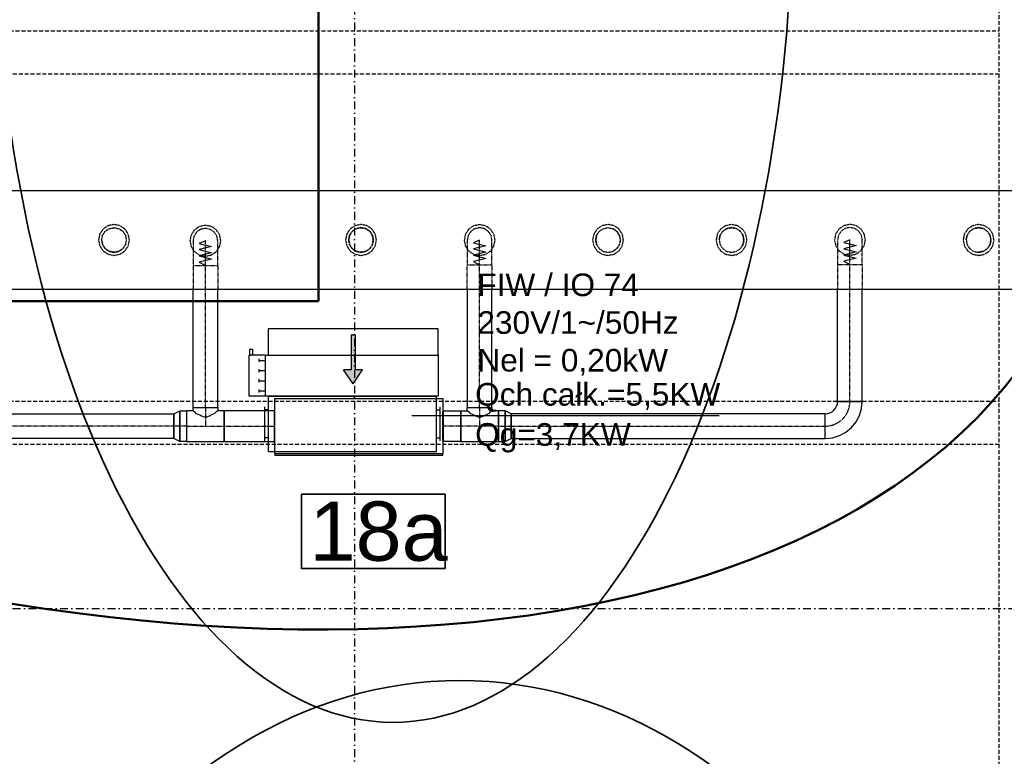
# Model space of a CAD drawing. Header units: centimetres. Extents: x -10729 to 144862, y -4437 to 43656.
# Tile 40 of 148: x 10189 to 10986, y 6680 to 7277. Entities that reach past the tile are written whole.
import ezdxf

# ---------------------------------------------------------------- set-up
doc = ezdxf.new("R2010")
doc.units = ezdxf.units.CM
doc.header["$LTSCALE"] = 0.1
for name, pattern in [('CADVENT_CENTERLINE', [9.9, 7.4, -1, 0.5, -1]), ('CADVENT_HIDDEN', [0.8, 0.25, -0.55]), ('Kondygnacja  -0_5$0$HIDDEN', [9.525, 6.35, -3.175]), ('Kondygnacja  -0_5$0$HIDDEN2', [4.7625, 3.175, -1.5875]), ('Osie rzutów$0$DASHDOT2', [12.7, 6.35, -3.175, 0, -3.175])]:
    doc.linetypes.add(name, pattern=pattern)
for name, color, linetype, lineweight in [('AU opis', 7, 'Continuous', 35), ('AU Sieć LON', 1, 'Continuous', 50), ('AU Strefa obsługiwana', 90, 'Continuous', 35), ('bgde_urządzenia', 3, 'Continuous', 30)]:
    doc.layers.add(name, color=color, linetype=linetype, lineweight=lineweight)
for name, color, linetype in [('bgde-nawiewCEN', 7, 'Continuous'), ('bgde-nawiewEXP', 1, 'Continuous'), ('bgde-nawiewHIDDEN', 1, 'Continuous'), ('bgde_opis urządzen', 6, 'Continuous'), ('Kondygnacja  -0_5$0$ARCH_KONSTR_POWYŻEJ RZUTU', 8, 'Kondygnacja  -0_5$0$HIDDEN'), ('Kondygnacja  -0_5$0$ARCH_KONSTR_POWYŻEJ RZUTU_IST', 8, 'Kondygnacja  -0_5$0$HIDDEN2'), ('Osie rzutów$0$ARCH_INFO_OSIE_IST', 8, 'Osie rzutów$0$DASHDOT2'), ('Osie rzutów$0$ARCH_INFO_OSIE_OPISY_IST', 8, 'Continuous')]:
    doc.layers.add(name, color=color, linetype=linetype)
doc.styles.add('Arial', font='ARIAL.TTF')

# ---------------------------------------------------------------- blocks, each defined once
blk = doc.blocks.new('Osie rzutów')
at = {"layer": 'Osie rzutów$0$ARCH_INFO_OSIE_IST', "ltscale": 10}
for p, q in [((10460, 12510), (10460, 4623.26)), ((4436.04, 6800), (15156.54, 6800))]:
    blk.add_line(p, q, dxfattribs=at)
blk = doc.blocks.new('Kondygnacja  -0_5$0$konstrukcja istniejąca -0.5')
at = {"layer": 'Kondygnacja  -0_5$0$ARCH_KONSTR_POWYŻEJ RZUTU_IST', "ltscale": 10}
for points in [[(10982, 6225), (10982, 7375)], [(9938, 7267.89), (10982, 7267.89)], [(10982, 7232.89), (9938, 7232.89)], [(9938, 6967.89), (10982, 6967.89)], [(10982, 6932.89), (9938, 6932.89)]]:
    blk.add_lwpolyline(points, dxfattribs=at)

msp = doc.modelspace()

# ---------------------------------------------------------------- hatches: boundary and pattern name
at = {"layer": 'bgde_urządzenia'}
h = msp.add_hatch(color=256, dxfattribs=at)
h.paths.add_polyline_path([(10457.442, 7005.111), (10460.442, 7005.111), (10460.442, 6993.445), (10466.632, 6993.445), (10458.942, 6982.018), (10451.252, 6993.445), (10457.442, 6993.445)])
h.paths.add_polyline_path([(10457.442, 7021.779), (10460.442, 7021.779), (10460.442, 7005.111), (10457.442, 7005.111)])

# ---------------------------------------------------------------- linework, layer by layer
at = {"layer": 'AU opis'}
msp.add_lwpolyline([(10416.992, 6892.487), (10533.38, 6892.487), (10533.38, 6832.479), (10416.992, 6832.479)], close=True, dxfattribs=at)
at = {"layer": 'AU Sieć LON', "color": 1}
for p, q in [((10430.829, 7880.004), (10430.829, 7048.981)), ((10430.829, 7048.981), (9305.421, 7048.981))]:
    msp.add_line(p, q, dxfattribs=at)
at = {"layer": 'AU Sieć LON', "color": 4, "lineweight": 50}
msp.add_ellipse((9941.574, 7546.233), major_axis=(1097.156, -482.228), ratio=0.5392458, dxfattribs=at)
at = {"layer": 'AU Strefa obsługiwana', "extrusion": (0, 0, -1)}
msp.add_ellipse((10491.156, 7387.929), major_axis=(0, 680.24), ratio=0.4760823, start_param=-1.5707963, end_param=4.712389, dxfattribs=at)
at = {"layer": 'AU Strefa obsługiwana'}
msp.add_ellipse((10545.489, 6077.747), major_axis=(0, -663.911), ratio=0.6893562, start_param=-1.5707963, end_param=4.712389, dxfattribs=at)
at = {"layer": 'bgde-nawiewCEN', "linetype": 'CADVENT_CENTERLINE', "ltscale": 0.06}
for p, q in [((10339.303, 7097.855), (10339.303, 7097.903)), ((10339.303, 7097.743), (10339.303, 7097.855)), ((10339.303, 7097.523), (10339.303, 7097.743)), ((10339.303, 7097.162), (10339.303, 7097.523)), ((10339.303, 7096.623), (10339.303, 7097.162)), ((10339.303, 7095.87), (10339.303, 7096.623)), ((10339.303, 7094.868), (10339.303, 7095.87)), ((10561.341, 7098.388), (10561.341, 7098.435)), ((10561.341, 7098.275), (10561.341, 7098.388)), ((10561.341, 7098.056), (10561.341, 7098.275)), ((10561.341, 7097.694), (10561.341, 7098.056)), ((10561.341, 7097.155), (10561.341, 7097.694)), ((10561.341, 7096.403), (10561.341, 7097.155)), ((10561.341, 7095.401), (10561.341, 7096.403)), ((10561.341, 7094.115), (10561.341, 7095.401)), ((10861.165, 7098.566), (10861.165, 7098.613)), ((10861.165, 7098.453), (10861.165, 7098.566)), ((10861.165, 7098.234), (10861.165, 7098.453)), ((10861.165, 7097.872), (10861.165, 7098.234)), ((10861.165, 7097.333), (10861.165, 7097.872)), ((10861.165, 7096.58), (10861.165, 7097.333)), ((10861.165, 7095.579), (10861.165, 7096.58)), ((10861.165, 7094.293), (10861.165, 7095.579)), ((10339.303, 7093.583), (10339.303, 7094.868)), ((10339.303, 7091.977), (10339.303, 7093.583)), ((10339.303, 7090.015), (10339.303, 7091.977)), ((10339.303, 7087.663), (10339.303, 7090.015)), ((10339.303, 7084.883), (10339.303, 7087.663)), ((10561.341, 7092.509), (10561.341, 7094.115)), ((10561.341, 7090.548), (10561.341, 7092.509)), ((10561.341, 7088.195), (10561.341, 7090.548)), ((10561.341, 7085.416), (10561.341, 7088.195)), ((10861.165, 7092.687), (10861.165, 7094.293)), ((10861.165, 7090.726), (10861.165, 7092.687)), ((10861.165, 7088.373), (10861.165, 7090.726)), ((10861.165, 7085.594), (10861.165, 7088.373)), ((10339.303, 7079.772), (10339.303, 7084.883)), ((10339.303, 7077.903), (10339.303, 7079.772)), ((10561.341, 7080.305), (10561.341, 7085.416)), ((10561.341, 7078.435), (10561.341, 7080.305)), ((10861.165, 7080.483), (10861.165, 7085.594)), ((10861.165, 7078.613), (10861.165, 7080.483)), ((10339.303, 6962.729), (10339.303, 7077.903)), ((10561.341, 6962.729), (10561.341, 7078.435)), ((10861.165, 6967.729), (10861.165, 7078.613)), ((10339.303, 6962.729), (10339.303, 6947.729)), ((10561.341, 6962.729), (10561.341, 6947.729)), ((10313.703, 6947.729), (10089.88, 6947.729)), ((10324.003, 6947.729), (10313.703, 6947.729)), ((10324.003, 6947.729), (10339.303, 6947.729)), ((10339.303, 6947.729), (10354.603, 6947.729)), ((10354.603, 6947.729), (10395.241, 6947.729)), ((10395.641, 6947.729), (10395.241, 6947.729)), ((10531.641, 6947.729), (10532.041, 6947.729)), ((10546.041, 6947.729), (10532.041, 6947.729)), ((10561.341, 6947.729), (10546.041, 6947.729)), ((10576.641, 6947.729), (10561.341, 6947.729)), ((10576.641, 6947.729), (10586.941, 6947.729)), ((10586.941, 6947.729), (10841.165, 6947.729))]:
    msp.add_line(p, q, dxfattribs=at)
msp.add_arc((10841.165, 6967.729), 20, 270, 0, dxfattribs=at)
at = {"layer": 'bgde-nawiewEXP', "linetype": 'Continuous'}
for points in [[(8060.424, 7138.531), (13182.874, 7138.531), (13182.874, 7058.531), (8060.424, 7058.531)], [(10329.303, 6962.729), (10349.303, 6962.729), (10349.303, 7058.531)], [(10329.303, 6962.729), (10329.303, 7058.531)], [(10551.341, 7058.531), (10551.341, 6962.729), (10571.341, 6962.729), (10571.341, 7058.531)], [(10841.165, 6937.729), (10847.018, 6938.306), (10852.646, 6940.013), (10857.832, 6942.785), (10862.378, 6946.516), (10866.109, 6951.062), (10868.882, 6956.249), (10870.589, 6961.876), (10871.165, 6967.729), (10851.165, 6967.729), (10851.165, 7058.531)], [(10841.165, 6937.729), (10841.165, 6957.729), (10843.116, 6957.921), (10844.992, 6958.49), (10846.721, 6959.414), (10848.236, 6960.658), (10849.48, 6962.173), (10850.404, 6963.902), (10850.973, 6965.778), (10851.165, 6967.729), (10871.165, 6967.729), (10871.165, 7058.531)], [(10329.303, 6960.229), (10329.303, 6962.729), (10349.303, 6962.729), (10349.303, 6960.229)], [(10395.241, 6935.229), (10395.241, 6960.229), (10395.641, 6960.229)], [(10531.641, 6935.229), (10532.041, 6935.229), (10532.041, 6960.229), (10531.641, 6960.229)], [(10546.041, 6935.229), (10546.041, 6960.229), (10551.341, 6960.229), (10551.341, 6962.729), (10571.341, 6962.729), (10571.341, 6960.229), (10570.579, 6959.468), (10569.94, 6959.278), (10568.412, 6957.749), (10565.766, 6956.568), (10565.167, 6955.969), (10561.341, 6954.83), (10557.514, 6955.969), (10556.915, 6956.568), (10554.27, 6957.749), (10552.741, 6959.278), (10552.102, 6959.468), (10551.341, 6960.229)], [(10546.041, 6935.229), (10576.641, 6935.229), (10576.641, 6960.229), (10571.341, 6960.229)], [(10395.241, 6935.229), (10395.641, 6935.229)]]:
    msp.add_lwpolyline(points, dxfattribs=at)
for points in [[(10395.641, 6924.229), (10531.641, 6924.229), (10531.641, 6925.229), (10395.641, 6925.229), (10395.641, 6970.229), (10531.641, 6970.229), (10531.641, 6925.229), (10395.641, 6925.229)], [(10313.703, 6937.729), (10313.703, 6957.729), (10318.518, 6960.229), (10318.518, 6935.229)], [(10318.518, 6935.229), (10318.518, 6960.229), (10324.003, 6960.229), (10324.003, 6935.229)], [(10324.003, 6935.229), (10354.603, 6935.229), (10354.603, 6960.229), (10349.303, 6960.229), (10348.541, 6959.468), (10347.902, 6959.278), (10346.374, 6957.749), (10343.728, 6956.568), (10343.129, 6955.969), (10339.303, 6954.83), (10335.476, 6955.969), (10334.877, 6956.568), (10332.231, 6957.749), (10330.703, 6959.278), (10330.064, 6959.468), (10329.303, 6960.229), (10324.003, 6960.229), (10324.003, 6936.181)], [(10354.603, 6935.229), (10395.241, 6935.229), (10395.241, 6960.229), (10354.603, 6960.229), (10354.603, 6936.181)], [(10532.041, 6935.229), (10532.041, 6960.229), (10546.041, 6960.229), (10546.041, 6935.229)], [(10576.641, 6935.229), (10582.125, 6935.229), (10582.125, 6960.229), (10576.641, 6960.229), (10576.641, 6936.181)], [(10582.125, 6935.229), (10586.941, 6937.729), (10586.941, 6957.729), (10582.125, 6960.229), (10582.125, 6936.181)], [(10089.88, 6937.729), (10089.88, 6957.729), (10313.703, 6957.729), (10313.703, 6937.729)], [(10586.941, 6937.729), (10841.165, 6937.729), (10841.165, 6957.729), (10586.941, 6957.729), (10586.941, 6938.49)]]:
    msp.add_lwpolyline(points, close=True, dxfattribs=at)
at = {"layer": 'bgde-nawiewHIDDEN', "linetype": 'CADVENT_HIDDEN'}
for points in [[(10252.804, 7098.531), (10253.755, 7093.747), (10256.465, 7089.692), (10260.52, 7086.982), (10265.304, 7086.031), (10270.087, 7086.982), (10274.143, 7089.692), (10276.852, 7093.747), (10277.804, 7098.531), (10276.852, 7103.314), (10274.143, 7107.37), (10270.087, 7110.079), (10265.304, 7111.031), (10260.52, 7110.079), (10256.465, 7107.37), (10253.755, 7103.314)], [(10252.804, 7098.531), (10253.755, 7093.747), (10256.465, 7089.692), (10260.52, 7086.982), (10265.304, 7086.031), (10270.087, 7086.982), (10274.143, 7089.692), (10276.852, 7093.747), (10277.804, 7098.531), (10276.852, 7103.314), (10274.143, 7107.37), (10270.087, 7110.079), (10265.304, 7111.031), (10260.52, 7110.079), (10256.465, 7107.37), (10253.755, 7103.314)], [(10452.804, 7098.531), (10453.755, 7093.747), (10456.465, 7089.692), (10460.52, 7086.982), (10465.304, 7086.031), (10470.087, 7086.982), (10474.143, 7089.692), (10476.852, 7093.747), (10477.804, 7098.531), (10476.852, 7103.314), (10474.143, 7107.37), (10470.087, 7110.079), (10465.304, 7111.031), (10460.52, 7110.079), (10456.465, 7107.37), (10453.755, 7103.314)], [(10452.804, 7098.531), (10453.755, 7093.747), (10456.465, 7089.692), (10460.52, 7086.982), (10465.304, 7086.031), (10470.087, 7086.982), (10474.143, 7089.692), (10476.852, 7093.747), (10477.804, 7098.531), (10476.852, 7103.314), (10474.143, 7107.37), (10470.087, 7110.079), (10465.304, 7111.031), (10460.52, 7110.079), (10456.465, 7107.37), (10453.755, 7103.314)], [(10548.841, 7098.435), (10549.792, 7093.652), (10552.502, 7089.596), (10556.557, 7086.887), (10561.341, 7085.935), (10566.124, 7086.887), (10570.179, 7089.596), (10572.889, 7093.652), (10573.841, 7098.435), (10572.889, 7103.219), (10570.179, 7107.274), (10566.124, 7109.984), (10561.341, 7110.935), (10556.557, 7109.984), (10552.502, 7107.274), (10549.792, 7103.219)], [(10548.841, 7098.435), (10549.792, 7093.652), (10552.502, 7089.596), (10556.557, 7086.887), (10561.341, 7085.935), (10566.124, 7086.887), (10570.179, 7089.596), (10572.889, 7093.652), (10573.841, 7098.435), (10572.889, 7103.219), (10570.179, 7107.274), (10566.124, 7109.984), (10561.341, 7110.935), (10556.557, 7109.984), (10552.502, 7107.274), (10549.792, 7103.219)], [(10652.804, 7098.531), (10653.755, 7093.747), (10656.465, 7089.692), (10660.52, 7086.982), (10665.304, 7086.031), (10670.087, 7086.982), (10674.143, 7089.692), (10676.852, 7093.747), (10677.804, 7098.531), (10676.852, 7103.314), (10674.143, 7107.37), (10670.087, 7110.079), (10665.304, 7111.031), (10660.52, 7110.079), (10656.465, 7107.37), (10653.755, 7103.314)], [(10652.804, 7098.531), (10653.755, 7093.747), (10656.465, 7089.692), (10660.52, 7086.982), (10665.304, 7086.031), (10670.087, 7086.982), (10674.143, 7089.692), (10676.852, 7093.747), (10677.804, 7098.531), (10676.852, 7103.314), (10674.143, 7107.37), (10670.087, 7110.079), (10665.304, 7111.031), (10660.52, 7110.079), (10656.465, 7107.37), (10653.755, 7103.314)], [(10752.804, 7098.531), (10753.755, 7093.747), (10756.465, 7089.692), (10760.52, 7086.982), (10765.304, 7086.031), (10770.087, 7086.982), (10774.143, 7089.692), (10776.852, 7093.747), (10777.804, 7098.531), (10776.852, 7103.314), (10774.143, 7107.37), (10770.087, 7110.079), (10765.304, 7111.031), (10760.52, 7110.079), (10756.465, 7107.37), (10753.755, 7103.314)], [(10752.804, 7098.531), (10753.755, 7093.747), (10756.465, 7089.692), (10760.52, 7086.982), (10765.304, 7086.031), (10770.087, 7086.982), (10774.143, 7089.692), (10776.852, 7093.747), (10777.804, 7098.531), (10776.852, 7103.314), (10774.143, 7107.37), (10770.087, 7110.079), (10765.304, 7111.031), (10760.52, 7110.079), (10756.465, 7107.37), (10753.755, 7103.314)], [(10848.665, 7098.613), (10849.617, 7093.829), (10852.326, 7089.774), (10856.382, 7087.064), (10861.165, 7086.113), (10865.949, 7087.064), (10870.004, 7089.774), (10872.714, 7093.829), (10873.665, 7098.613), (10872.714, 7103.396), (10870.004, 7107.452), (10865.949, 7110.161), (10861.165, 7111.113), (10856.382, 7110.161), (10852.326, 7107.452), (10849.617, 7103.396)], [(10848.665, 7098.613), (10849.617, 7093.829), (10852.326, 7089.774), (10856.382, 7087.064), (10861.165, 7086.113), (10865.949, 7087.064), (10870.004, 7089.774), (10872.714, 7093.829), (10873.665, 7098.613), (10872.714, 7103.396), (10870.004, 7107.452), (10865.949, 7110.161), (10861.165, 7111.113), (10856.382, 7110.161), (10852.326, 7107.452), (10849.617, 7103.396)], [(10952.804, 7098.531), (10953.755, 7093.747), (10956.465, 7089.692), (10960.52, 7086.982), (10965.304, 7086.031), (10970.087, 7086.982), (10974.143, 7089.692), (10976.852, 7093.747), (10977.804, 7098.531), (10976.852, 7103.314), (10974.143, 7107.37), (10970.087, 7110.079), (10965.304, 7111.031), (10960.52, 7110.079), (10956.465, 7107.37), (10953.755, 7103.314)], [(10952.804, 7098.531), (10953.755, 7093.747), (10956.465, 7089.692), (10960.52, 7086.982), (10965.304, 7086.031), (10970.087, 7086.982), (10974.143, 7089.692), (10976.852, 7093.747), (10977.804, 7098.531), (10976.852, 7103.314), (10974.143, 7107.37), (10970.087, 7110.079), (10965.304, 7111.031), (10960.52, 7110.079), (10956.465, 7107.37), (10953.755, 7103.314)], [(10255.304, 7098.531), (10256.065, 7102.358), (10258.233, 7105.602), (10261.477, 7107.77), (10265.304, 7108.531), (10269.131, 7107.77), (10272.375, 7105.602), (10274.543, 7102.358), (10275.304, 7098.531), (10274.543, 7094.704), (10272.375, 7091.46), (10269.131, 7089.292), (10265.304, 7088.531), (10261.477, 7089.292), (10258.233, 7091.46), (10256.065, 7094.704)], [(10326.803, 7097.903), (10327.754, 7093.119), (10330.464, 7089.064), (10334.519, 7086.354), (10339.303, 7085.403), (10344.086, 7086.354), (10348.141, 7089.064), (10350.851, 7093.119), (10351.803, 7097.903), (10350.851, 7102.686), (10348.141, 7106.741), (10344.086, 7109.451), (10339.303, 7110.403), (10334.519, 7109.451), (10330.464, 7106.741), (10327.754, 7102.686)], [(10326.803, 7097.903), (10327.754, 7093.119), (10330.464, 7089.064), (10334.519, 7086.354), (10339.303, 7085.403), (10344.086, 7086.354), (10348.141, 7089.064), (10350.851, 7093.119), (10351.803, 7097.903), (10350.851, 7102.686), (10348.141, 7106.741), (10344.086, 7109.451), (10339.303, 7110.403), (10334.519, 7109.451), (10330.464, 7106.741), (10327.754, 7102.686)], [(10329.303, 7077.903), (10349.303, 7077.903), (10349.303, 7097.903), (10348.541, 7101.729), (10346.374, 7104.974), (10343.129, 7107.141), (10339.303, 7107.903), (10335.476, 7107.141), (10332.231, 7104.974), (10330.064, 7101.729), (10329.303, 7097.903), (10329.303, 7079.772)], [(10455.304, 7098.531), (10456.065, 7094.704), (10458.233, 7091.46), (10461.477, 7089.292), (10465.304, 7088.531), (10469.131, 7089.292), (10472.375, 7091.46), (10474.543, 7094.704), (10475.304, 7098.531), (10474.543, 7102.358), (10472.375, 7105.602), (10469.131, 7107.77), (10465.304, 7108.531), (10461.477, 7107.77), (10458.233, 7105.602), (10456.065, 7102.358)], [(10455.304, 7098.531), (10456.065, 7102.358), (10458.233, 7105.602), (10461.477, 7107.77), (10465.304, 7108.531), (10469.131, 7107.77), (10472.375, 7105.602), (10474.543, 7102.358), (10475.304, 7098.531), (10474.543, 7094.704), (10472.375, 7091.46), (10469.131, 7089.292), (10465.304, 7088.531), (10461.477, 7089.292), (10458.233, 7091.46), (10456.065, 7094.704)], [(10755.304, 7098.531), (10756.065, 7094.704), (10758.233, 7091.46), (10761.477, 7089.292), (10765.304, 7088.531), (10769.131, 7089.292), (10772.375, 7091.46), (10774.543, 7094.704), (10775.304, 7098.531), (10774.543, 7102.358), (10772.375, 7105.602), (10769.131, 7107.77), (10765.304, 7108.531), (10761.477, 7107.77), (10758.233, 7105.602), (10756.065, 7102.358)], [(10851.165, 7078.613), (10871.165, 7078.613), (10871.165, 7098.613), (10870.404, 7102.44), (10868.236, 7105.684), (10864.992, 7107.852), (10861.165, 7108.613), (10857.338, 7107.852), (10854.094, 7105.684), (10851.926, 7102.44), (10851.165, 7098.613), (10851.165, 7080.483)], [(10955.304, 7098.531), (10956.065, 7094.704), (10958.233, 7091.46), (10961.477, 7089.292), (10965.304, 7088.531), (10969.131, 7089.292), (10972.375, 7091.46), (10974.543, 7094.704), (10975.304, 7098.531), (10974.543, 7102.358), (10972.375, 7105.602), (10969.131, 7107.77), (10965.304, 7108.531), (10961.477, 7107.77), (10958.233, 7105.602), (10956.065, 7102.358)]]:
    msp.add_lwpolyline(points, close=True, dxfattribs=at)
for points in [[(10255.304, 7098.531), (10256.065, 7102.358), (10258.233, 7105.602), (10261.477, 7107.77), (10265.304, 7108.531), (10269.131, 7107.77), (10272.375, 7105.602)], [(10272.375, 7105.602), (10269.131, 7107.77)], [(10272.375, 7105.602), (10274.543, 7102.358), (10275.304, 7098.531), (10274.543, 7094.704), (10272.375, 7091.46), (10269.131, 7089.292)], [(10551.341, 7058.531), (10551.341, 7078.435), (10571.341, 7078.435), (10571.341, 7098.435), (10570.579, 7102.262), (10568.412, 7105.506), (10565.167, 7107.674), (10561.341, 7108.435), (10557.514, 7107.674), (10554.27, 7105.506), (10552.102, 7102.262), (10551.341, 7098.435), (10551.341, 7078.435), (10571.341, 7078.435), (10571.341, 7058.531)], [(10655.304, 7098.531), (10656.065, 7102.358), (10658.233, 7105.602), (10661.477, 7107.77), (10665.304, 7108.531), (10669.131, 7107.77), (10672.375, 7105.602), (10674.543, 7102.358), (10675.304, 7098.531), (10674.543, 7094.704), (10672.375, 7091.46)], [(10656.065, 7102.358), (10658.233, 7105.602), (10661.477, 7107.77), (10665.304, 7108.531), (10669.131, 7107.77), (10672.375, 7105.602)], [(10656.065, 7094.704), (10658.233, 7091.46), (10661.477, 7089.292), (10665.304, 7088.531), (10669.131, 7089.292), (10672.375, 7091.46), (10674.543, 7094.704), (10675.304, 7098.531), (10674.543, 7102.358), (10672.375, 7105.602), (10669.131, 7107.77)], [(10755.304, 7098.531), (10756.065, 7102.358), (10758.233, 7105.602)], [(10758.233, 7105.602), (10756.065, 7102.358)], [(10758.233, 7105.602), (10761.477, 7107.77), (10765.304, 7108.531), (10769.131, 7107.77), (10772.375, 7105.602), (10774.543, 7102.358)], [(10774.543, 7102.358), (10772.375, 7105.602)], [(10955.304, 7098.531), (10956.065, 7102.358), (10958.233, 7105.602)], [(10958.233, 7105.602), (10956.065, 7102.358)], [(10958.233, 7105.602), (10961.477, 7107.77), (10965.304, 7108.531), (10969.131, 7107.77)], [(10969.131, 7107.77), (10965.304, 7108.531)], [(10969.131, 7107.77), (10972.375, 7105.602)], [(10972.375, 7105.602), (10969.131, 7107.77)], [(10972.375, 7105.602), (10974.543, 7102.358), (10975.304, 7098.531), (10974.543, 7094.704), (10972.375, 7091.46), (10969.131, 7089.292)], [(10255.304, 7098.531), (10256.065, 7094.704), (10258.233, 7091.46), (10261.477, 7089.292), (10265.304, 7088.531), (10269.131, 7089.292), (10272.375, 7091.46)], [(10655.304, 7098.531), (10656.065, 7102.358)], [(10656.065, 7102.358), (10655.304, 7098.531)], [(10655.304, 7098.531), (10656.065, 7094.704), (10658.233, 7091.46), (10661.477, 7089.292), (10665.304, 7088.531), (10669.131, 7089.292), (10672.375, 7091.46)], [(10655.304, 7098.531), (10656.065, 7094.704)], [(10656.065, 7094.704), (10655.304, 7098.531)], [(10755.304, 7098.531), (10756.065, 7094.704), (10758.233, 7091.46), (10761.477, 7089.292), (10765.304, 7088.531), (10769.131, 7089.292), (10772.375, 7091.46), (10774.543, 7094.704)], [(10774.543, 7102.358), (10775.304, 7098.531), (10774.543, 7094.704), (10772.375, 7091.46)], [(10955.304, 7098.531), (10956.065, 7094.704), (10958.233, 7091.46)], [(10672.375, 7091.46), (10669.131, 7089.292)], [(10672.375, 7091.46), (10674.543, 7094.704)], [(10958.233, 7091.46), (10956.065, 7094.704)], [(10958.233, 7091.46), (10961.477, 7089.292), (10965.304, 7088.531), (10969.131, 7089.292)], [(10969.131, 7089.292), (10965.304, 7088.531)], [(10969.131, 7089.292), (10972.375, 7091.46)], [(10329.303, 7077.903), (10349.303, 7077.903), (10349.303, 7058.531)], [(10329.303, 7077.903), (10329.303, 7058.531)], [(10851.165, 7078.613), (10871.165, 7078.613), (10871.165, 7058.531)], [(10851.165, 7078.613), (10851.165, 7058.531)], [(10395.641, 6935.229), (10395.641, 6960.229)], [(10531.641, 6935.229), (10531.641, 6960.229)]]:
    msp.add_lwpolyline(points, dxfattribs=at)
at = {"layer": 'bgde-nawiewHIDDEN'}
for points in [[(10265.304, 7098.531), (10265.304, 7098.531)], [(10339.303, 7097.903), (10334.303, 7095.773), (10344.303, 7093.237), (10334.303, 7090.715), (10344.303, 7088.186), (10334.303, 7085.633), (10344.303, 7083.097), (10334.303, 7080.551), (10339.303, 7077.903)], [(10465.304, 7098.531), (10465.304, 7098.531)], [(10561.341, 7098.435), (10556.341, 7096.305), (10566.341, 7093.769), (10556.341, 7091.247), (10566.341, 7088.719), (10556.341, 7086.165), (10566.341, 7083.629), (10556.341, 7081.083), (10561.341, 7078.435)], [(10665.304, 7098.531), (10665.304, 7098.531)], [(10765.304, 7098.531), (10765.304, 7098.531)], [(10861.165, 7098.613), (10856.165, 7096.483), (10866.165, 7093.947), (10856.165, 7091.425), (10866.165, 7088.896), (10856.165, 7086.343), (10866.165, 7083.807), (10856.165, 7081.261), (10861.165, 7078.613)], [(10965.304, 7098.531), (10965.304, 7098.531)]]:
    msp.add_lwpolyline(points, dxfattribs=at)
at = {"layer": 'bgde_opis urządzen'}
for p, q in [((10506.519, 6956.348, 1188.109), (10555.334, 6956.348, 1188.109)), ((10555.334, 6956.348, 1188.109), (10755.222, 6956.348, 1188.109))]:
    msp.add_line(p, q, dxfattribs=at)
at = {"layer": 'bgde_urządzenia'}
for p, q in [((10390.042, 7026.611, -170.95), (10390.042, 7005.111, -170.95)), ((10527.842, 7026.611, -170.95), (10390.042, 7026.611, -170.95)), ((10527.842, 7005.111, -170.95), (10527.842, 7026.611, -170.95)), ((10457.442, 7021.779, -170.95), (10457.442, 6993.445, -170.95)), ((10457.442, 7021.779, -170.95), (10460.442, 7021.779, -170.95)), ((10460.442, 7021.779, -170.95), (10460.442, 6993.445, -170.95)), ((10375.342, 7005.111, -170.95), (10375.342, 7010.111, -170.95)), ((10375.342, 7010.111, -170.95), (10377.342, 7010.111, -170.95)), ((10377.342, 7010.111, -170.95), (10377.342, 7005.111, -170.95)), ((10387.842, 7005.111, -170.95), (10374.842, 7005.111, -170.95)), ((10374.842, 6972.111, -170.95), (10374.842, 7005.111, -170.95)), ((10374.842, 7005.111, -170.95), (10376.342, 7005.111, -170.95)), ((10382.642, 7002.236, -170.95), (10382.642, 6999.736, -170.95)), ((10382.642, 7000.986, -170.95), (10387.842, 7000.986, -170.95)), ((10387.842, 6972.111, -170.95), (10387.842, 7005.111, -170.95)), ((10387.842, 7005.111, -170.95), (10390.042, 7005.111, -170.95)), ((10390.042, 7005.111, -170.95), (10527.842, 7005.111, -170.95)), ((10527.842, 7005.111, -170.95), (10527.842, 6972.111, -170.95)), ((10382.642, 6993.986, -170.95), (10382.642, 6991.486, -170.95)), ((10382.642, 6992.736, -170.95), (10387.842, 6992.736, -170.95)), ((10458.942, 6982.018, -170.95), (10451.252, 6993.445, -170.95)), ((10457.442, 6993.445, -170.95), (10451.252, 6993.445, -170.95)), ((10458.942, 6982.018, -170.95), (10466.632, 6993.445, -170.95)), ((10466.632, 6993.445, -170.95), (10460.442, 6993.445, -170.95)), ((10382.642, 6985.736, -170.95), (10382.642, 6983.236, -170.95)), ((10382.642, 6984.486, -170.95), (10387.842, 6984.486, -170.95)), ((10382.642, 6977.486, -170.95), (10382.642, 6974.986, -170.95)), ((10382.642, 6976.236, -170.95), (10387.842, 6976.236, -170.95)), ((10387.842, 6972.111, -170.95), (10374.842, 6972.111, -170.95)), ((10527.842, 6972.111, -170.95), (10387.842, 6972.111, -170.95)), ((10390.342, 6927.111, -170.95), (10390.342, 6972.111, -170.95)), ((10390.342, 6972.111, -170.95), (10526.342, 6972.111, -170.95)), ((10526.342, 6927.111, -170.95), (10526.342, 6972.111, -170.95)), ((10387.342, 6935.861, -170.95), (10387.342, 6963.361, -170.95)), ((10390.342, 6960.861, -170.95), (10387.342, 6960.861, -170.95)), ((10526.342, 6960.861, -170.95), (10529.342, 6960.861, -170.95)), ((10529.342, 6935.861, -170.95), (10529.342, 6963.361, -170.95)), ((10390.342, 6938.361, -170.95), (10387.342, 6938.361, -170.95)), ((10526.342, 6938.361, -170.95), (10529.342, 6938.361, -170.95)), ((10390.342, 6927.111, -170.95), (10526.342, 6927.111, -170.95))]:
    msp.add_line(p, q, dxfattribs=at)

# ---------------------------------------------------------------- block references
at = {"layer": 'Kondygnacja  -0_5$0$ARCH_KONSTR_POWYŻEJ RZUTU'}
msp.add_blockref('Kondygnacja  -0_5$0$konstrukcja istniejąca -0.5', (0, 0), dxfattribs=at)
at = {"layer": 'Osie rzutów$0$ARCH_INFO_OSIE_OPISY_IST'}
msp.add_blockref('Osie rzutów', (0, 0), dxfattribs=at)

# ---------------------------------------------------------------- texts
at = {"layer": 'AU opis', "insert": (10423.585, 6886.641, -170.95), "char_height": 48, "width": 72.77772, "attachment_point": 1, "style": 'Arial'}
msp.add_mtext('18a', dxfattribs=at)
at = {"layer": 'bgde_opis urządzen', "char_height": 18.326, "width": 421.7149, "attachment_point": 1, "style": 'Arial'}
for s, insert in [('FIW / IO 74\\P230V/1~/50Hz\\PNel = 0,20kW', (10559.497, 7071.364, 2308.732)), ('Qch całk.=5,5KW', (10557.722, 6982.63, 2308.732)), ('Qg=3,7KW', (10557.722, 6950.151, 2308.732))]:
    msp.add_mtext(s, dxfattribs=dict(at, insert=insert))

doc.saveas('drawing.dxf')
